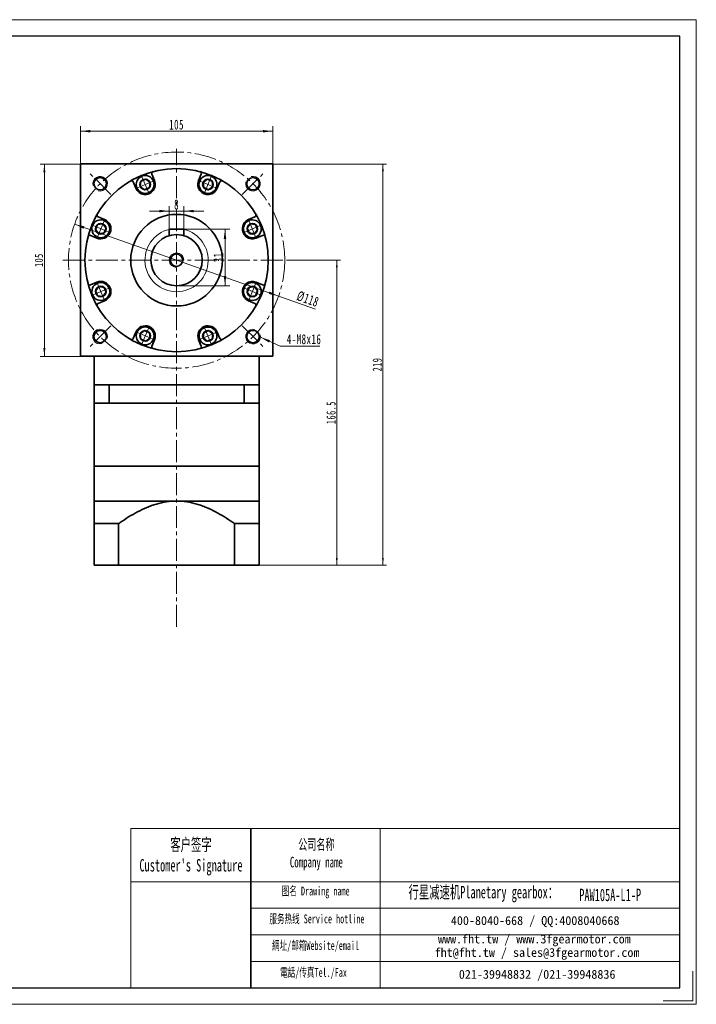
# Model space of a CAD drawing. Header units: millimetres. Extents: x 2856 to 3616, y -178 to 370.
# Tile 2 of 2: x 3247 to 3616, y -178 to 360. Entities that reach past the tile are written whole.
import ezdxf

# ---------------------------------------------------------------- set-up
doc = ezdxf.new("R2010")
doc.units = ezdxf.units.MM
doc.set_wipeout_variables(frame=1)
doc.linetypes.add('点画线', pattern=[18, 12, -2, 2, -2])
doc.layers.get('0').update_dxf_attribs({"lineweight": 35})
for name, color, linetype, lineweight in [('7标注层', 4, 'Continuous', 18), ('CDRAFT0', 7, 'Continuous', 35), ('EB0', 7, 'Continuous', 35), ('EB0_1', 7, 'Continuous', 35), ('SLD-0', 7, 'Continuous', 18), ('中心线层', 1, '点画线', 18), ('图框_外框线', 7, 'Continuous', 18), ('尺寸线层', 3, 'Continuous', 18), ('粗实线层', 7, 'Continuous', 35), ('粗实线层_1', 7, 'Continuous', 35)]:
    doc.layers.add(name, color=color, linetype=linetype, lineweight=lineweight)
doc.styles.add('SLDTEXTSTYLE4', font='txt', dxfattribs={"width": 0.611111})
doc.styles.add('标准', font='txt', dxfattribs={"width": 0.667})
doc.dimstyles.new('a4-1-1', dxfattribs={"dimtxt": 3, "dimasz": 3, "dimexe": 1.5, "dimexo": 0, "dimgap": 0.5, "dimtad": 1, "dimdec": 3, "dimdsep": 46, "dimtxsty": '标准', "dimblk": '_CAXARROW', "dimcen": 0, "dimdle": 6, "dimazin": 2, "dimtfac": 0.707107, "dimtdec": 3, "dimtix": 1, "dimtmove": 2, "dimatfit": 3, "dimfxl": 0, "dimfrac": 2, "dimtolj": 1, "dimarcsym": 0})
doc.dimstyles.new('a4-1-1.5', dxfattribs={"dimtxt": 4.5, "dimasz": 4.5, "dimexe": 2.25, "dimexo": 0, "dimgap": 0.75, "dimtad": 1, "dimdec": 3, "dimdsep": 46, "dimtxsty": '标准', "dimblk": '_CAXARROW', "dimcen": 0, "dimdle": 9, "dimazin": 2, "dimtfac": 0.707107, "dimtdec": 3, "dimtix": 1, "dimtmove": 2, "dimatfit": 3, "dimfxl": 0, "dimfrac": 2, "dimtolj": 1, "dimarcsym": 0})
doc.dimstyles.new('标准', dxfattribs={"dimtxt": 3.5, "dimasz": 4, "dimexe": 2, "dimexo": 0, "dimtad": 1, "dimdsep": 46, "dimtxsty": '标准', "dimblk": '_CAXARROW', "dimcen": 0, "dimdle": 8, "dimazin": 2, "dimtfac": 0.707107, "dimtdec": 3, "dimtmove": 2, "dimatfit": 3, "dimfxl": 0, "dimfrac": 2, "dimtolj": 1, "dimarcsym": 0})

# ---------------------------------------------------------------- blocks, each defined once
blk = doc.blocks.new('*X25')
at = {"layer": '尺寸线层', "linetype": 'Continuous'}
for points in [[(3280.29, 299.01), (3285.69, 299.68), (3285.69, 298.33)], [(3385.29, 299.01), (3379.89, 299.68), (3379.89, 298.33)]]:
    blk.add_hatch(color=0, dxfattribs=at).paths.add_polyline_path(points, flags=0)
at = {"layer": '尺寸线层', "color": 0, "linetype": 'Continuous'}
for p, q in [((3280.29, 281.11), (3280.29, 301.71)), ((3385.29, 281.11), (3385.29, 301.71)), ((3280.29, 299.01), (3385.29, 299.01))]:
    blk.add_line(p, q, dxfattribs=at)
at = {"layer": '尺寸线层', "color": 0, "insert": (3332.79, 302.58), "char_height": 5.4, "width": 14.0022, "attachment_point": 5, "line_spacing_factor": 1.15057, "style": '标准'}
blk.add_mtext('\\T1.1;105', dxfattribs=at)
blk = doc.blocks.new('_CAXARROW')
blk.add_hatch(color=0).paths.add_polyline_path([(0, 0), (-1, 0.125), (-1, -0.125)], flags=0)
blk = doc.blocks.new('*X26')
at = {"layer": '尺寸线层', "linetype": 'Continuous'}
for points in [[(3260.66, 281.11), (3261.23, 276.61), (3260.1, 276.61)], [(3260.66, 176.11), (3261.23, 180.61), (3260.1, 180.61)]]:
    blk.add_hatch(color=0, dxfattribs=at).paths.add_polyline_path(points, flags=0)
at = {"layer": '尺寸线层', "color": 0, "linetype": 'Continuous'}
for p, q in [((3280.29, 281.11), (3258.41, 281.11)), ((3260.66, 281.11), (3260.66, 176.11)), ((3280.29, 176.11), (3258.41, 176.11))]:
    blk.add_line(p, q, dxfattribs=at)
at = {"layer": '尺寸线层', "color": 0, "insert": (3257.69, 228.61), "char_height": 4.5, "width": 11.6685, "attachment_point": 5, "rotation": 90, "line_spacing_factor": 1.15057, "style": '标准'}
blk.add_mtext('\\T1.1;105', dxfattribs=at)
blk = doc.blocks.new('*X27')
at = {"layer": '中心线层', "linetype": '点画线', "lineweight": 18}
for p, q in [((0, -5.64), (0, 5.64)), ((-5.64, 0), (5.64, 0))]:
    blk.add_line(p, q, dxfattribs=at)
at = {"layer": '粗实线层'}
for p, q in [((-2.89, 0), (-1.44, 2.5)), ((-2.89, 0), (-1.44, -2.5)), ((-1.44, 2.5), (1.44, 2.5)), ((2.89, 0), (1.44, 2.5)), ((2.89, 0), (1.44, 2.5)), ((2.89, 0), (1.44, -2.5)), ((-1.44, -2.5), (1.44, -2.5))]:
    blk.add_line(p, q, dxfattribs=at)
blk.add_circle((0, 0), 2.89, dxfattribs=at)
for start, end in [(0, 180), (180, 360)]:
    blk.add_arc((0, 0), 4.89, start, end, dxfattribs=at)
blk = doc.blocks.new('*X28')
at = {"layer": '尺寸线层', "linetype": 'Continuous'}
for points in [[(3277.15, 248.24), (3282.02, 245.8), (3282.47, 247.08)], [(3388.43, 208.99), (3383.12, 210.15), (3383.56, 211.42)]]:
    blk.add_hatch(color=0, dxfattribs=at).paths.add_polyline_path(points, flags=0)
at = {"layer": '尺寸线层', "color": 0, "linetype": 'Continuous'}
blk.add_line((3408.65, 201.86), (3277.15, 248.24), dxfattribs=at)
at = {"layer": '尺寸线层', "color": 0, "insert": (3404.44, 207.38), "char_height": 5.4, "width": 23.2228, "attachment_point": 5, "rotation": 340.5734, "line_spacing_factor": 1.15057, "style": '标准'}
blk.add_mtext('\\T1.1;%%C118', dxfattribs=at)
blk = doc.blocks.new('*X29')
at = {"layer": '尺寸线层', "linetype": 'Continuous'}
blk.add_hatch(color=0, dxfattribs=at).paths.add_polyline_path([(-11.71, 4.98), (-6.52, 3.35), (-7.08, 2.12)], flags=0)
at = {"layer": '尺寸线层', "color": 0, "linetype": 'Continuous'}
blk.add_line((-11.71, 4.98), (-0.81, 0), dxfattribs=at)
at = {"layer": '尺寸线层', "color": 0}
for p, q in [((-0.81, 0), (0, 0)), ((0, 0), (20.82, 0)), ((0, 0), (0, 0))]:
    blk.add_line(p, q, dxfattribs=at)
at = {"layer": '尺寸线层', "color": 0, "insert": (2.7, 1.08), "char_height": 5.4, "width": 36.2438, "attachment_point": 7, "line_spacing_factor": 1.15057, "style": '标准'}
blk.add_mtext('\\T1.1;4-M8x16', dxfattribs=at)
blk = doc.blocks.new('*X30')
at = {"layer": '尺寸线层', "linetype": 'Continuous'}
for points in [[(3328.79, 255.41), (3323.39, 254.73), (3323.39, 256.08)], [(3336.79, 255.41), (3342.19, 254.73), (3342.19, 256.08)]]:
    blk.add_hatch(color=0, dxfattribs=at).paths.add_polyline_path(points, flags=0)
at = {"layer": '尺寸线层', "color": 0, "linetype": 'Continuous'}
for p, q in [((3328.79, 245.61), (3328.79, 258.11)), ((3336.79, 245.61), (3336.79, 258.11)), ((3347.59, 255.41), (3317.99, 255.41))]:
    blk.add_line(p, q, dxfattribs=at)
at = {"layer": '尺寸线层', "color": 0, "insert": (3332.79, 258.98), "char_height": 5.4, "width": 10.8, "attachment_point": 5, "line_spacing_factor": 1.15057, "style": '标准'}
blk.add_mtext('\\T1.1;8', dxfattribs=at)
blk = doc.blocks.new('*X31')
at = {"layer": '尺寸线层', "linetype": 'Continuous'}
for points in [[(3359.22, 245.61), (3359.9, 240.21), (3358.55, 240.21)], [(3359.22, 214.61), (3359.9, 220.01), (3358.55, 220.01)]]:
    blk.add_hatch(color=0, dxfattribs=at).paths.add_polyline_path(points, flags=0)
at = {"layer": '尺寸线层', "color": 0, "linetype": 'Continuous'}
for p, q in [((3336.79, 245.61), (3361.92, 245.61)), ((3359.22, 245.61), (3359.22, 214.61)), ((3332.79, 214.61), (3361.92, 214.61))]:
    blk.add_line(p, q, dxfattribs=at)
at = {"layer": '尺寸线层', "color": 0, "insert": (3355.65, 230.11), "char_height": 5.4, "width": 10.8, "attachment_point": 5, "rotation": 90, "line_spacing_factor": 1.15057, "style": '标准'}
blk.add_mtext('\\T1.1;31', dxfattribs=at)
blk = doc.blocks.new('*X42')
at = {"layer": '尺寸线层', "linetype": 'Continuous'}
for points in [[(3445.39, 281.11), (3445.89, 277.11), (3444.89, 277.11)], [(3445.39, 62.11), (3445.89, 66.11), (3444.89, 66.11)]]:
    blk.add_hatch(color=0, dxfattribs=at).paths.add_polyline_path(points, flags=0)
at = {"layer": '尺寸线层', "color": 0, "linetype": 'Continuous'}
for p, q in [((3385.29, 281.11), (3447.39, 281.11)), ((3445.39, 281.11), (3445.39, 62.11)), ((3377.79, 62.11), (3447.39, 62.11))]:
    blk.add_line(p, q, dxfattribs=at)
at = {"layer": '尺寸线层', "color": 0, "insert": (3442.3, 171.61), "char_height": 5, "width": 13.2174, "attachment_point": 5, "rotation": 90, "line_spacing_factor": 1.15057, "style": '标准'}
blk.add_mtext('\\T1.1;219', dxfattribs=at)
blk = doc.blocks.new('*X43')
at = {"layer": '尺寸线层', "linetype": 'Continuous'}
for points in [[(3420.22, 228.61), (3420.72, 224.61), (3419.72, 224.61)], [(3420.22, 62.11), (3420.72, 66.11), (3419.72, 66.11)]]:
    blk.add_hatch(color=0, dxfattribs=at).paths.add_polyline_path(points, flags=0)
at = {"layer": '尺寸线层', "color": 0, "linetype": 'Continuous'}
for p, q in [((3394.79, 228.61), (3422.22, 228.61)), ((3420.22, 228.61), (3420.22, 62.11)), ((3377.79, 62.11), (3422.22, 62.11))]:
    blk.add_line(p, q, dxfattribs=at)
at = {"layer": '尺寸线层', "color": 0, "insert": (3417.12, 145.36), "char_height": 5, "width": 23.1179, "attachment_point": 5, "rotation": 90, "line_spacing_factor": 1.15057, "style": '标准'}
blk.add_mtext('\\T1.1;166.5', dxfattribs=at)

msp = doc.modelspace()

# ---------------------------------------------------------------- linework, layer by layer
msp.add_line((3373.3185, -81.7064), (3373.3185, -168.5931))
at = {"color": 7, "linetype": 'Continuous', "lineweight": 0}
for centre, start, end in [((3291.0722, 270.3332), 255, 195), ((3291.0722, 270.3332), 255, 195), ((3374.5108, 270.3332), 165, 105), ((3374.5108, 270.3332), 165, 105), ((3291.0722, 186.8946), 345, 285), ((3291.0722, 186.8946), 345, 285), ((3374.5108, 186.8946), 75, 15), ((3374.5108, 186.8946), 75, 15)]:
    msp.add_arc(centre, 4, start, end, dxfattribs=at)
at = {"layer": '7标注层', "color": 0}
msp.add_line((3307.776, -81.7064), (3307.776, -168.5782), dxfattribs=at)
at = {"layer": 'CDRAFT0', "color": 7}
for points in [[(3301.1715, 84.7822), (3301.4432, 84.9749), (3301.7157, 85.1665), (3305.0497, 87.4891), (3308.1926, 89.4683), (3313.1076, 92.0639), (3314.7797, 92.8662), (3317.3537, 93.9471), (3318.2227, 94.287), (3319.986, 94.9198), (3320.8803, 95.2125), (3325.3627, 96.5269), (3329.0274, 97.1139), (3332.7915, 97.1139)], [(3364.4115, 84.7822), (3364.1397, 84.9749), (3363.8672, 85.1665), (3360.5332, 87.4891), (3357.3903, 89.4683), (3352.4754, 92.0639), (3350.8032, 92.8662), (3348.2292, 93.9471), (3347.3602, 94.287), (3345.597, 94.9198), (3344.7026, 95.2125), (3340.2202, 96.5269), (3336.5556, 97.1139), (3332.7915, 97.1139)]]:
    msp.add_open_spline(points, degree=3, knots=[0, 0, 0, 0, 0.99720046, 0.99720046, 12.1623426, 12.1623426, 17.74491368, 17.74491368, 20.53619921, 20.53619921, 23.32748475, 23.32748475, 34.49262689, 34.49262689, 34.49262689, 34.49262689], dxfattribs=at)
at = {"layer": 'EB0'}
for p, q in [((3287.7915, 160.6139), (3287.7915, 116.1139)), ((3377.7915, 160.6139), (3287.7915, 160.6139)), ((3372.7915, 160.6139), (3377.7915, 160.6139)), ((3377.7915, 160.6139), (3377.7915, 140.6139)), ((3377.7915, 150.6139), (3287.7915, 150.6139)), ((3377.7915, 140.6139), (3377.7915, 116.1139)), ((3377.7915, 116.1139), (3287.7915, 116.1139)), ((3377.7915, 116.1139), (3287.7915, 116.1139))]:
    msp.add_line(p, q, dxfattribs=at)
at = {"layer": 'EB0_1'}
for p, q in [((3287.7915, 116.1139), (3287.7915, 97.1139)), ((3377.7915, 116.1139), (3287.7915, 116.1139)), ((3287.7915, 116.1139), (3287.7915, 97.1139)), ((3377.7915, 116.1139), (3287.7915, 116.1139)), ((3377.7915, 116.1139), (3287.7915, 116.1139)), ((3287.7915, 116.1139), (3287.7915, 62.1134)), ((3377.7915, 116.1139), (3377.7915, 62.1134)), ((3377.7915, 116.1139), (3377.7915, 62.1134)), ((3301.1715, 84.7822), (3301.1715, 62.1134)), ((3364.4115, 84.7822), (3364.4115, 62.1134)), ((3377.7915, 62.1134), (3287.7915, 62.1134))]:
    msp.add_line(p, q, dxfattribs=at)
at = {"layer": '中心线层'}
for p, q in [((3332.7915, 28.4017), (3332.7915, 289.376)), ((3296.9687, 264.4367), (3285.0729, 276.3324)), ((3368.6143, 264.4367), (3380.51, 276.3324)), ((3270.7915, 228.6139), (3394.7915, 228.6139)), ((3296.9687, 192.7911), (3285.0729, 180.8953)), ((3368.6143, 192.7911), (3380.51, 180.8953))]:
    msp.add_line(p, q, dxfattribs=at)
at = {"layer": '图框_外框线'}
for p, q in [((3307.776, -81.7064), (3373.3185, -81.7064)), ((3373.3185, -81.7064), (3373.3185, -168.5782)), ((3373.3185, -81.7064), (3607.3238, -81.7064)), ((3443.936, -81.7064), (3443.936, -168.5782)), ((3307.776, -110.6956), (3373.3185, -110.6956)), ((3373.3185, -110.6956), (3607.3238, -110.6956)), ((3373.3185, -125.1902), (3607.3238, -125.1902)), ((3373.3185, -139.6848), (3607.3238, -139.6848)), ((3373.3185, -154.1794), (3607.3238, -154.1794))]:
    msp.add_line(p, q, dxfattribs=at)
at = {"layer": '图框_外框线', "color": 3}
msp.add_lwpolyline([(3614.5631, -159.5291), (3614.5631, -175.8175), (3598.2747, -175.8175)], dxfattribs=at)
at = {"layer": '粗实线层'}
for p, q in [((3280.2915, 281.1139), (3280.2915, 176.1139)), ((3280.2915, 281.1139), (3385.2915, 281.1139)), ((3385.2915, 281.1139), (3385.2915, 176.1139)), ((3344.8352, 272.0622), (3346.2959, 275.5886)), ((3310.585, 267.8527), (3309.1243, 271.3791)), ((3354.9979, 267.8527), (3356.4586, 271.3791)), ((3372.0303, 250.8203), (3375.5567, 252.281)), ((3289.3431, 240.6576), (3285.8167, 242.1183)), ((3336.7915, 245.6139), (3328.7915, 245.6139)), ((3328.7915, 245.6139), (3328.7915, 242.0303)), ((3336.7915, 245.6139), (3336.7915, 242.0303)), ((3376.2398, 216.5701), (3379.7662, 215.1094)), ((3293.5526, 206.4074), (3290.0262, 204.9467)), ((3354.9979, 189.375), (3356.4586, 185.8486)), ((3320.7477, 185.1655), (3319.287, 181.6391)), ((3385.2915, 176.1139), (3280.2915, 176.1139)), ((3287.7915, 160.6139), (3287.7915, 176.1139)), ((3377.7915, 160.6139), (3377.7915, 176.1139)), ((3295.979, 160.6139), (3295.979, 150.6139)), ((3369.6039, 160.6139), (3369.6039, 150.6139)), ((3287.7915, 97.1139), (3377.7915, 97.1139))]:
    msp.add_line(p, q, dxfattribs=at)
for centre, radius in [((3332.7915, 228.6139), 50), ((3291.0722, 270.3332), 3.4), ((3374.5108, 270.3332), 3.4), ((3332.7915, 228.6139), 25), ((3332.7915, 228.6139), 14), ((3332.7915, 228.6139), 3.4), ((3291.0722, 186.8946), 3.4), ((3374.5108, 186.8946), 3.4)]:
    msp.add_circle(centre, radius, dxfattribs=at)
for centre, radius, start, end in [((3345.372, 275.9713), 1, 337.499975, 75.122987), ((3308.2005, 270.9964), 1, 22.499975, 120.122987), ((3315.6664, 269.9575), 5.5, 202.5, 22.5), ((3349.9165, 269.9575), 5.5, 157.5, 337.5), ((3357.3824, 270.9964), 1, 59.877013, 157.500025), ((3375.174, 253.2048), 1, 292.499975, 30.122987), ((3291.4479, 245.7389), 5.5, 247.5, 67.5), ((3374.1351, 245.7389), 5.5, 112.5, 292.5), ((3285.434, 241.1944), 1, 67.499975, 165.122987), ((3291.4479, 211.4888), 5.5, 292.5, 112.5), ((3374.1351, 211.4888), 5.5, 67.5, 247.5), ((3380.1489, 216.0333), 1, 247.499975, 345.122987), ((3290.4089, 204.0229), 1, 112.499975, 210.122987), ((3315.6664, 187.2702), 5.5, 337.5, 157.5), ((3349.9165, 187.2702), 5.5, 22.5, 202.5), ((3357.3824, 186.2313), 1, 202.499975, 300.122987), ((3320.2109, 181.2564), 1, 157.499975, 255.122987)]:
    msp.add_arc(centre, radius, start, end, dxfattribs=at)
at = {"layer": '粗实线层', "lineweight": 18}
for radius, start, end in [(17.25, 103.40802, 76.59198), (4, 360, 270)]:
    msp.add_arc((3332.7915, 228.6139), radius, start, end, dxfattribs=at)
at = {"layer": '粗实线层_1'}
for p, q in [((3301.1715, 84.7822), (3287.7915, 84.7822)), ((3364.4115, 84.7822), (3377.7915, 84.7822))]:
    msp.add_line(p, q, dxfattribs=at)

# ---------------------------------------------------------------- block references
at = {"layer": '尺寸线层'}
msp.add_blockref('*X29', (3390.2062, 181.6047), dxfattribs=at)
at = {"layer": '粗实线层', "rotation": 337.5000000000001}
msp.add_blockref('*X27', (3349.9165, 269.9575), dxfattribs=at)

# ---------------------------------------------------------------- texts
at = {"layer": 'SLD-0', "color": 1, "attachment_point": 2, "style": 'SLDTEXTSTYLE4'}
for s, insert, char_height, width in [("{\\fSimSun|b1|i0|c134|p2;客户签字\\PCustomer's Signature}", (3340.6602, -87.0695), 6.764147, 84.146691), ('{\\fSimSun|b1|i0|c134|p2;公司名称\\PCompany name}', (3409.0751, -87.4286), 5.797841, 75.063934), ('{\\fSimSun|b1|i0|c134|p2;图名 Drawing name}', (3408.6788, -113.3675), 4.831534, 61.788962), ('{\\fSimSun|b1|i0|c134|p2;  \\H1.1667x;行星减速机Planetary gearbox\\fSimSun|b0|i0|c134|p2;：}', (3497.7512, -112.9948), 5.797841, 91.186351), ('PAW105A-L1-P', (3569.381, -114.5341), 6.764147, 49.225947), ('{\\fSimSun|b1|i0|c134|p2;服务热线 Service hotline}', (3409.364, -128.5601), 4.831534, 68.838839), ('{\\fSimSun|b1|i0|c134|p2;網址/邮箱Website/email}', (3408.6117, -143.1168), 4.831534, 71.654752), ('{\\fSimSun|b1|i0|c134|p2;電話/传真Tel./Fax}', (3407.5292, -157.7869), 4.831534, 72.516549)]:
    msp.add_mtext(s, dxfattribs=dict(at, insert=insert, char_height=char_height, width=width))
at = {"layer": 'SLD-0', "color": 1, "char_height": 4.831534, "attachment_point": 2}
for s, insert, width in [('{\\fSimSun|b1|i0|c134|p2;400-8040-668 / QQ:4008040668}', (3528.4631, -129.4833), 140.672086), ('{\\fSimSun|b1|i0|c134|p2;www.fht.tw / www.3fgearmotor.com }', (3528.0176, -139.5468), 140.830444), ('{\\fSimSun|b1|i0|c134|p2;fht@fht.tw / sales@3fgearmotor.com }', (3529.4901, -146.9039), 140.830444), ('{\\fSimSun|b1|i0|c134|p2;021-39948832 /021-39948836 }', (3529.5406, -158.8433), 107.534697)]:
    msp.add_mtext(s, dxfattribs=dict(at, insert=insert, width=width))

# ---------------------------------------------------------------- dimensions: what is measured, and where the dimension line sits
at = {"layer": '尺寸线层'}
for base, p1, p2, angle, dimstyle, picture, middle in [((3385.2915, 299.0093), (3280.2915, 281.1139), (3385.2915, 281.1139), 0, 'a4-1-1', '*X25', (3332.7915, 302.5801)), ((3260.6634, 176.1139), (3280.2915, 281.1139), (3280.2915, 176.1139), 270, 'a4-1-1.5', '*X26', (3257.6877, 228.6139)), ((3359.2238, 214.6139), (3336.7915, 245.6139), (3332.7915, 214.6139), 270, 'a4-1-1', '*X31', (3355.653, 230.1139))]:
    dim = msp.add_linear_dim(base=base, p1=p1, p2=p2, angle=angle, dimstyle=dimstyle, override={"dimsah": 1, "dimtfill": 1, "dimtzin": 8}, dxfattribs=at)
    dim.commit()
    dim.dimension.update_dxf_attribs({"geometry": picture, "text_midpoint": middle, "dimtype": 160})

# ---------------------------------------------------------------- next in the draw order: wipeouts: each hides what was drawn before it
for points in [[(3320.1841, 271.8288), (3319.8062, 272.5602), (3319.8062, 272.5602), (3318.924, 273.6044), (3317.7874, 274.3635), (3316.485, 274.7785), (3315.1186, 274.8167), (3313.7951, 274.4752), (3313.7951, 274.4752), (3312.6177, 273.7808), (3311.6786, 272.7876), (3311.051, 271.5733), (3310.7841, 270.2327), (3310.8987, 268.8706), (3310.8987, 268.8706), (3311.1486, 268.0861), (3311.1486, 268.0861), (3311.7869, 266.9806), (3312.6895, 266.078), (3313.7951, 265.4397), (3315.0281, 265.1093), (3316.3046, 265.1093), (3317.5377, 265.4397), (3317.5377, 265.4397), (3318.8422, 266.2391), (3319.8358, 267.4024), (3320.4213, 268.8159), (3320.5413, 270.3411)], [(3293.3192, 250.2567), (3292.5347, 250.5066), (3292.5347, 250.5066), (3291.1726, 250.6212), (3289.832, 250.3543), (3288.6177, 249.7267), (3287.6245, 248.7876), (3286.9301, 247.6103), (3286.9301, 247.6103), (3286.5886, 246.2867), (3286.6269, 244.9203), (3287.0418, 243.618), (3287.801, 242.4813), (3288.8451, 241.5992), (3288.8451, 241.5992), (3289.5765, 241.2212), (3289.5765, 241.2212), (3290.8096, 240.8908), (3292.0861, 240.8908), (3293.3192, 241.2212), (3294.4247, 241.8594), (3295.3273, 242.7621), (3295.9656, 243.8676), (3295.9656, 243.8676), (3296.3228, 245.3553), (3296.2027, 246.8805), (3295.6173, 248.294), (3294.6237, 249.4573)], [(3376.0064, 241.2212), (3376.7378, 241.5992), (3376.7378, 241.5992), (3377.782, 242.4813), (3378.5411, 243.618), (3378.9561, 244.9203), (3378.9943, 246.2867), (3378.6528, 247.6103), (3378.6528, 247.6103), (3377.9584, 248.7876), (3376.9652, 249.7267), (3375.7509, 250.3543), (3374.4103, 250.6212), (3373.0482, 250.5066), (3373.0482, 250.5066), (3372.2637, 250.2567), (3372.2637, 250.2567), (3371.1582, 249.6184), (3370.2556, 248.7158), (3369.6173, 247.6103), (3369.2869, 246.3772), (3369.2869, 245.1007), (3369.6173, 243.8676), (3369.6173, 243.8676), (3370.4167, 242.5631), (3371.5801, 241.5695), (3372.9935, 240.984), (3374.5187, 240.864)], [(3289.5765, 216.0065), (3288.8451, 215.6286), (3288.8451, 215.6286), (3287.801, 214.7464), (3287.0418, 213.6098), (3286.6269, 212.3074), (3286.5886, 210.941), (3286.9301, 209.6174), (3286.9301, 209.6174), (3287.6245, 208.4401), (3288.6177, 207.501), (3289.832, 206.8734), (3291.1726, 206.6065), (3292.5347, 206.7211), (3292.5347, 206.7211), (3293.3192, 206.971), (3293.3192, 206.971), (3294.4247, 207.6093), (3295.3273, 208.5119), (3295.9656, 209.6174), (3296.296, 210.8505), (3296.296, 212.127), (3295.9656, 213.3601), (3295.9656, 213.3601), (3295.1662, 214.6646), (3294.0029, 215.6582), (3292.5894, 216.2437), (3291.0642, 216.3637)], [(3372.2637, 206.971), (3373.0482, 206.7211), (3373.0482, 206.7211), (3374.4103, 206.6065), (3375.7509, 206.8734), (3376.9652, 207.501), (3377.9584, 208.4401), (3378.6528, 209.6174), (3378.6528, 209.6174), (3378.9943, 210.941), (3378.9561, 212.3074), (3378.5411, 213.6098), (3377.782, 214.7464), (3376.7378, 215.6286), (3376.7378, 215.6286), (3376.0064, 216.0065), (3376.0064, 216.0065), (3374.7733, 216.3369), (3373.4968, 216.3369), (3372.2637, 216.0065), (3371.1582, 215.3683), (3370.2556, 214.4656), (3369.6173, 213.3601), (3369.6173, 213.3601), (3369.2601, 211.8724), (3369.3802, 210.3472), (3369.9657, 208.9338), (3370.9593, 207.7704)], [(3311.1486, 189.1416), (3310.8987, 188.3571), (3310.8987, 188.3571), (3310.7841, 186.995), (3311.051, 185.6544), (3311.6786, 184.4401), (3312.6177, 183.4469), (3313.7951, 182.7525), (3313.7951, 182.7525), (3315.1186, 182.411), (3316.485, 182.4492), (3317.7874, 182.8642), (3318.924, 183.6234), (3319.8062, 184.6675), (3319.8062, 184.6675), (3320.1841, 185.3989), (3320.1841, 185.3989), (3320.5145, 186.632), (3320.5145, 187.9085), (3320.1841, 189.1416), (3319.5459, 190.2471), (3318.6432, 191.1497), (3317.5377, 191.788), (3317.5377, 191.788), (3316.05, 192.1452), (3314.5248, 192.0251), (3313.1114, 191.4397), (3311.948, 190.446)], [(3345.3988, 185.3989), (3345.7768, 184.6675), (3345.7768, 184.6675), (3346.6589, 183.6234), (3347.7956, 182.8642), (3349.098, 182.4492), (3350.4643, 182.411), (3351.7879, 182.7525), (3351.7879, 182.7525), (3352.9652, 183.4469), (3353.9043, 184.4401), (3354.5319, 185.6544), (3354.7988, 186.995), (3354.6842, 188.3571), (3354.6842, 188.3571), (3354.4343, 189.1416), (3354.4343, 189.1416), (3353.796, 190.2471), (3352.8934, 191.1497), (3351.7879, 191.788), (3350.5548, 192.1184), (3349.2783, 192.1184), (3348.0452, 191.788), (3348.0452, 191.788), (3346.7407, 190.9886), (3345.7471, 189.8253), (3345.1617, 188.4118), (3345.0416, 186.8866)]]:
    msp.add_wipeout(points).dxf.layer = '粗实线层'

# ---------------------------------------------------------------- next in the draw order: linework, layer by layer
at = {"layer": '中心线层'}
msp.add_circle((3332.7915, 228.6139), 59, dxfattribs=at)
at = {"layer": '图框_外框线', "color": 3}
msp.add_lwpolyline([(2856.2471, -177.6273), (3616.3729, -177.6273), (3616.3729, 359.8902), (2856.2471, 359.8902)], close=True, dxfattribs=at)
at = {"layer": '图框_外框线', "color": 3, "lineweight": 25}
msp.add_lwpolyline([(2901.4927, -168.5782), (3607.3238, -168.5782), (3607.3238, 350.8411), (2901.4927, 350.8411)], close=True, dxfattribs=at)
at = {"layer": '粗实线层'}
for p, q in [((3320.7477, 272.0622), (3319.287, 275.5886)), ((3293.5526, 250.8203), (3290.0262, 252.281)), ((3376.2398, 240.6576), (3379.7662, 242.1183)), ((3289.3431, 216.5701), (3285.8167, 215.1094)), ((3372.0303, 206.4074), (3375.5567, 204.9467)), ((3310.585, 189.375), (3309.1243, 185.8486)), ((3344.8352, 185.1655), (3346.2959, 181.6391))]:
    msp.add_line(p, q, dxfattribs=at)
for centre, start, end in [((3320.2109, 275.9713), 104.877013, 202.500025), ((3290.4089, 253.2048), 149.877013, 247.500025), ((3380.1489, 241.1944), 14.877013, 112.500025), ((3285.434, 216.0333), 194.877013, 292.500025), ((3375.174, 204.0229), 329.877013, 67.500025), ((3308.2005, 186.2313), 239.877013, 337.500025), ((3345.372, 181.2564), 284.877013, 22.500025)]:
    msp.add_arc(centre, 1, start, end, dxfattribs=at)

# ---------------------------------------------------------------- next in the draw order: block references
for p, rotation in [((3315.6664, 269.9575), 22.5), ((3291.4479, 245.7389), 67.50000000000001), ((3374.1351, 245.7389), 292.5000000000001), ((3291.4479, 211.4888), 112.5), ((3374.1351, 211.4888), 247.5000000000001), ((3315.6664, 187.2702), 157.5000000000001), ((3349.9165, 187.2702), 202.5)]:
    msp.add_blockref('*X27', p, dxfattribs=dict(at, rotation=rotation))

# ---------------------------------------------------------------- next in the draw order: dimensions: what is measured, and where the dimension line sits
at = {"layer": '尺寸线层'}
for base, p1, picture, middle in [((3445.3944, 62.1134), (3385.2915, 281.1139), '*X42', (3442.2964, 171.6136)), ((3420.2178, 62.1134), (3394.7915, 228.6139), '*X43', (3417.1198, 145.3636))]:
    dim = msp.add_linear_dim(base=base, p1=p1, p2=(3377.7915, 62.1134), angle=90, dimstyle='标准', override={"dimtxt": 5, "dimsah": 1, "dimtfill": 1, "dimtzin": 8, "dimarcsym": 0}, dxfattribs=at)
    dim.commit()
    dim.dimension.update_dxf_attribs({"geometry": picture, "text_midpoint": middle, "dimtype": 160})
dim = msp.add_linear_dim(base=(3328.7915, 255.4066), p1=(3336.7915, 245.6139), p2=(3328.7915, 245.6139), dimstyle='a4-1-1', override={"dimsah": 1, "dimtfill": 1, "dimtzin": 8}, dxfattribs=at)
dim.commit()
dim.dimension.update_dxf_attribs({"geometry": '*X30', "text_midpoint": (3332.7915, 258.9775), "dimtype": 160})
dim = msp.add_diameter_dim_2p(p1=(3277.1504, 248.2372), p2=(3388.4325, 208.9905), dimstyle='a4-1-1', override={"dimpost": '%%C<>', "dimsah": 1, "dimtfill": 1, "dimtzin": 8}, dxfattribs=at)
dim.commit()
dim.dimension.update_dxf_attribs({"geometry": '*X28', "text_midpoint": (3403.1768, 203.7906), "dimtype": 163})

doc.saveas('drawing.dxf')
